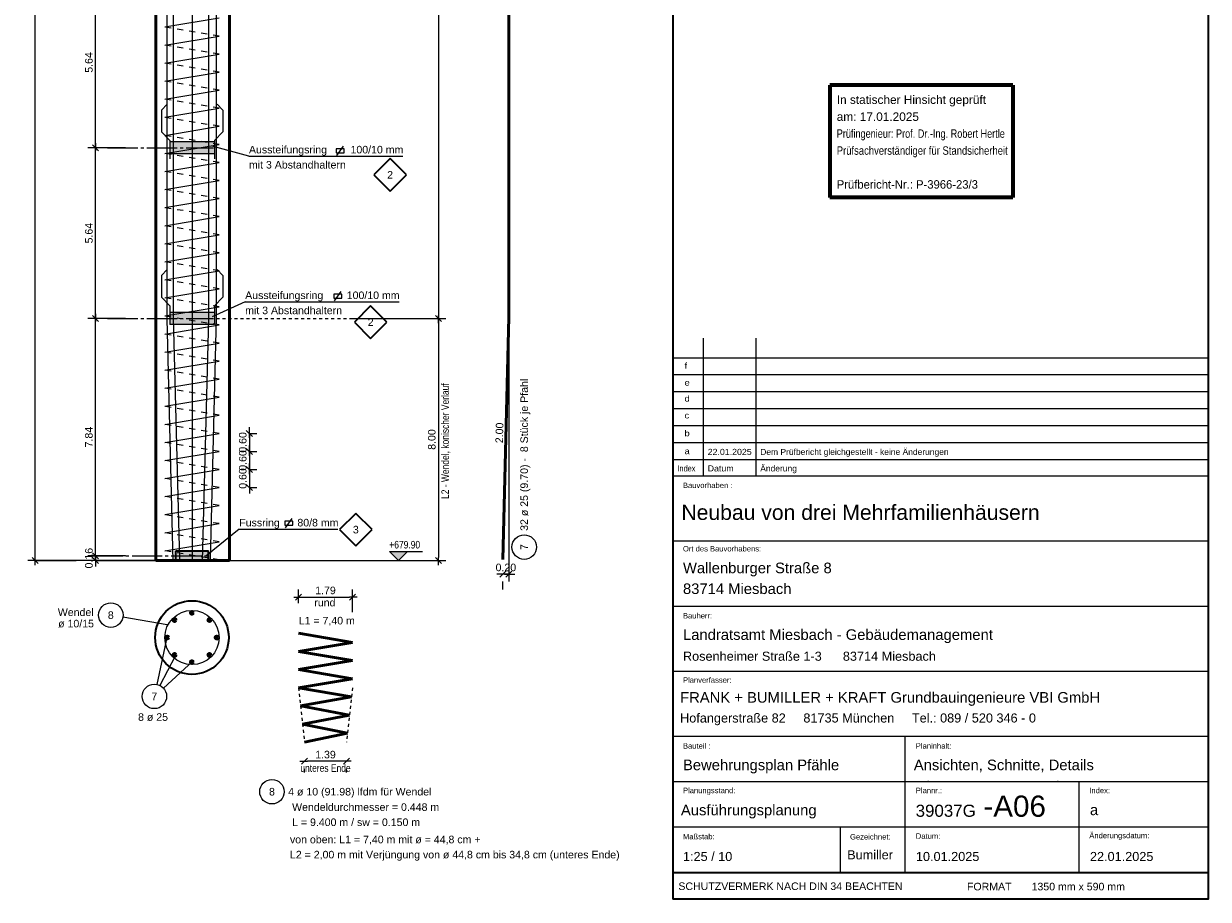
# Model space of a CAD drawing. Header units: metres. Extents: x 1 to 134, y 1 to 59.
# Tile 7 of 8: x 95 to 134, y 1 to 30. Entities that reach past the tile are written whole.
import ezdxf

# ---------------------------------------------------------------- set-up
doc = ezdxf.new("R2010")
doc.units = ezdxf.units.M
for name, pattern in [('ACHSE3', [1.25, 1, -0.1, 0.05, -0.1]), ('DURCHG', [0]), ('GESTR1', [0.4, 0.2, -0.2]), ('GESTR3', [0.2, 0.1, -0.1]), ('PUNKTE', [0.15, 0.05, -0.1])]:
    doc.linetypes.add(name, pattern=pattern)
for name, color, linetype in [('BEWAUS', 7, 'Continuous'), ('FORMST', 7, 'Continuous'), ('GEOMETRIE', 7, 'Continuous'), ('HILFPU', 7, 'Continuous'), ('MAKET', 7, 'Continuous'), ('SCHRAFF', 7, 'Continuous'), ('Schriftfeld', 7, 'Continuous'), ('STPOS', 7, 'Continuous'), ('TEXTE', 7, 'Continuous')]:
    doc.layers.add(name, color=color, linetype=linetype)
doc.styles.add('Arial', font='arial.ttf')
doc.dimstyles.new('ISBSTRICH4E', dxfattribs={"dimtxt": 0.25, "dimasz": 0.1, "dimexe": 0.25, "dimexo": 1, "dimgap": 0.09, "dimtad": 1, "dimzin": 0, "dimdsep": 46, "dimtxsty": 'Arial', "dimblk": 'ID4', "dimblk1": 'ID4', "dimblk2": 'ID4', "dimsah": 1, "dimcen": 0.09, "dimdle": 0.15, "dimclrd": 7, "dimclre": 7, "dimclrt": 7, "dimazin": 0, "dimtfac": 1, "dimtdec": 4, "dimtix": 1, "dimtmove": 2, "dimatfit": 3, "dimfxl": 1, "dimtvp": 0.004, "dimtolj": 1, "dimtzin": 0, "dimarcsym": 0})

# ---------------------------------------------------------------- blocks, each defined once
blk = doc.blocks.new('ID4')
at = {"color": 7, "linetype": 'DURCHG', "lineweight": 25}
for p, q in [((-1, -1), (1, 1)), ((1.5, 0), (-1, 0))]:
    blk.add_line(p, q, dxfattribs=at)
blk = doc.blocks.new('*D38')
at = {"layer": 'Defpoints', "color": 0}
for p in [(95.593, 50.608), (102.012, 50.608), (102.012, 11.808)]:
    blk.add_point(p, dxfattribs=at)
at = {"layer": 'MAKET', "color": 7, "lineweight": -2}
for p, q in [((101.012, 50.608), (95.343, 50.608)), ((95.593, 11.908), (95.593, 50.508)), ((101.012, 11.808), (95.343, 11.808))]:
    blk.add_line(p, q, dxfattribs=at)
at = {"layer": 'MAKET', "color": 7, "lineweight": -2, "xscale": 0.1, "yscale": 0.1, "zscale": 0.1}
for p, rotation in [((95.593, 50.608), 90), ((95.593, 11.808), 270)]:
    blk.add_blockref('ID4', p, dxfattribs=dict(at, rotation=rotation))
at = {"layer": 'MAKET', "color": 7, "insert": (95.375, 31.208), "char_height": 0.25, "attachment_point": 5, "rotation": 90, "style": 'Arial'}
blk.add_mtext('\\A1;38.80', dxfattribs=at)
blk = doc.blocks.new('*D42')
at = {"layer": 'Defpoints', "color": 0}
for p in [(111.252, 19.849), (111.052, 11.849), (111.052, 11.362)]:
    blk.add_point(p, dxfattribs=at)
at = {"layer": 'MAKET', "color": 7, "lineweight": -2}
for p, q in [((111.252, 18.849), (111.252, 11.112)), ((110.952, 11.362), (110.852, 11.362)), ((111.252, 11.362), (111.052, 11.362)), ((111.352, 11.362), (111.452, 11.362)), ((111.052, 10.849), (111.052, 11.112))]:
    blk.add_line(p, q, dxfattribs=at)
at = {"layer": 'MAKET', "color": 7, "lineweight": -2, "xscale": 0.1, "yscale": 0.1, "zscale": 0.1}
blk.add_blockref('ID4', (111.052, 11.362), dxfattribs=at)
at = {"layer": 'MAKET', "color": 7, "lineweight": -2, "xscale": 0.1, "yscale": 0.1, "zscale": 0.1, "rotation": 180}
blk.add_blockref('ID4', (111.252, 11.362), dxfattribs=at)
at = {"layer": 'MAKET', "color": 7, "insert": (111.152, 11.58), "char_height": 0.25, "attachment_point": 5, "style": 'Arial'}
blk.add_mtext('\\A1;0.20', dxfattribs=at)
blk = doc.blocks.new('*D49')
at = {"layer": 'Defpoints', "color": 0}
for p in [(104.493, 5.805), (105.885, 5.805), (104.493, 5.177)]:
    blk.add_point(p, dxfattribs=at)
at = {"layer": 'MAKET', "color": 7, "lineweight": -2}
for p, q in [((105.785, 5.177), (104.593, 5.177)), ((104.493, 4.805), (104.493, 4.927)), ((105.885, 4.805), (105.885, 4.927))]:
    blk.add_line(p, q, dxfattribs=at)
at = {"layer": 'MAKET', "color": 7, "lineweight": -2, "xscale": 0.1, "yscale": 0.1, "zscale": 0.1, "rotation": 180}
blk.add_blockref('ID4', (104.493, 5.177), dxfattribs=at)
at = {"layer": 'MAKET', "color": 7, "lineweight": -2, "xscale": 0.1, "yscale": 0.1, "zscale": 0.1}
blk.add_blockref('ID4', (105.885, 5.177), dxfattribs=at)
at = {"layer": 'MAKET', "color": 7, "insert": (105.189, 5.395), "char_height": 0.25, "attachment_point": 5, "style": 'Arial'}
blk.add_mtext('\\A1;1.39', dxfattribs=at)
blk = doc.blocks.new('*D50')
at = {"layer": 'Defpoints', "color": 0}
for p in [(106.085, 10.603), (104.293, 9.405), (106.085, 9.105)]:
    blk.add_point(p, dxfattribs=at)
at = {"layer": 'MAKET', "color": 7, "lineweight": -2}
for p, q in [((104.293, 10.405), (104.293, 10.853)), ((104.393, 10.603), (105.985, 10.603)), ((106.085, 10.105), (106.085, 10.853))]:
    blk.add_line(p, q, dxfattribs=at)
at = {"layer": 'MAKET', "color": 7, "lineweight": -2, "xscale": 0.1, "yscale": 0.1, "zscale": 0.1, "rotation": 180}
blk.add_blockref('ID4', (104.293, 10.603), dxfattribs=at)
at = {"layer": 'MAKET', "color": 7, "lineweight": -2, "xscale": 0.1, "yscale": 0.1, "zscale": 0.1}
blk.add_blockref('ID4', (106.085, 10.603), dxfattribs=at)
at = {"layer": 'MAKET', "color": 7, "insert": (105.189, 10.821), "char_height": 0.25, "attachment_point": 5, "style": 'Arial'}
blk.add_mtext('\\A1;1.79', dxfattribs=at)
blk = doc.blocks.new('*D57')
at = {"layer": 'Defpoints', "color": 0}
for p in [(101.842, 49.408), (105.023, 19.808), (108.92, 19.808)]:
    blk.add_point(p, dxfattribs=at)
at = {"layer": 'MAKET', "color": 7, "lineweight": -2}
for p, q in [((102.842, 49.408), (109.17, 49.408)), ((108.92, 49.308), (108.92, 19.908)), ((106.023, 19.808), (109.17, 19.808))]:
    blk.add_line(p, q, dxfattribs=at)
at = {"layer": 'MAKET', "color": 7, "lineweight": -2, "xscale": 0.1, "yscale": 0.1, "zscale": 0.1}
for p, rotation in [((108.92, 49.408), 90), ((108.92, 19.808), 270)]:
    blk.add_blockref('ID4', p, dxfattribs=dict(at, rotation=rotation))
at = {"layer": 'MAKET', "color": 7, "insert": (108.703, 34.608), "char_height": 0.25, "attachment_point": 5, "rotation": 90, "style": 'Arial'}
blk.add_mtext('\\A1;29.60', dxfattribs=at)
blk = doc.blocks.new('*D58')
at = {"layer": 'Defpoints', "color": 0}
for p in [(105.023, 19.808), (105.023, 11.808), (108.92, 11.808)]:
    blk.add_point(p, dxfattribs=at)
at = {"layer": 'MAKET', "color": 7, "lineweight": -2}
for p, q in [((106.023, 19.808), (109.17, 19.808)), ((108.92, 19.708), (108.92, 11.908)), ((106.023, 11.808), (109.17, 11.808))]:
    blk.add_line(p, q, dxfattribs=at)
at = {"layer": 'MAKET', "color": 7, "lineweight": -2, "xscale": 0.1, "yscale": 0.1, "zscale": 0.1}
for p, rotation in [((108.92, 19.808), 90), ((108.92, 11.808), 270)]:
    blk.add_blockref('ID4', p, dxfattribs=dict(at, rotation=rotation))
at = {"layer": 'MAKET', "color": 7, "insert": (108.703, 15.808), "char_height": 0.25, "attachment_point": 5, "rotation": 90, "style": 'Arial'}
blk.add_mtext('\\A1;8.00', dxfattribs=at)
blk = doc.blocks.new('*D75')
at = {"layer": 'Defpoints', "color": 0}
for p in [(97.584, 31.088), (99.58, 31.088), (99.58, 25.448)]:
    blk.add_point(p, dxfattribs=at)
at = {"layer": 'MAKET', "color": 7, "lineweight": -2}
for p, q in [((98.58, 31.088), (97.334, 31.088)), ((97.584, 25.548), (97.584, 30.988)), ((98.58, 25.448), (97.334, 25.448))]:
    blk.add_line(p, q, dxfattribs=at)
at = {"layer": 'MAKET', "color": 7, "lineweight": -2, "xscale": 0.1, "yscale": 0.1, "zscale": 0.1}
for p, rotation in [((97.584, 31.088), 90), ((97.584, 25.448), 270)]:
    blk.add_blockref('ID4', p, dxfattribs=dict(at, rotation=rotation))
at = {"layer": 'MAKET', "color": 7, "insert": (97.367, 28.268), "char_height": 0.25, "attachment_point": 5, "rotation": 90, "style": 'Arial'}
blk.add_mtext('\\A1;5.64', dxfattribs=at)
blk = doc.blocks.new('*D76')
at = {"layer": 'Defpoints', "color": 0}
for p in [(97.584, 25.448), (99.58, 25.448), (99.58, 19.808)]:
    blk.add_point(p, dxfattribs=at)
at = {"layer": 'MAKET', "color": 7, "lineweight": -2}
for p, q in [((98.58, 25.448), (97.334, 25.448)), ((97.584, 19.908), (97.584, 25.348)), ((98.58, 19.808), (97.334, 19.808))]:
    blk.add_line(p, q, dxfattribs=at)
at = {"layer": 'MAKET', "color": 7, "lineweight": -2, "xscale": 0.1, "yscale": 0.1, "zscale": 0.1}
for p, rotation in [((97.584, 25.448), 90), ((97.584, 19.808), 270)]:
    blk.add_blockref('ID4', p, dxfattribs=dict(at, rotation=rotation))
at = {"layer": 'MAKET', "color": 7, "insert": (97.367, 22.628), "char_height": 0.25, "attachment_point": 5, "rotation": 90, "style": 'Arial'}
blk.add_mtext('\\A1;5.64', dxfattribs=at)
blk = doc.blocks.new('*D77')
at = {"layer": 'Defpoints', "color": 0}
for p in [(97.584, 19.808), (99.58, 19.808), (99.58, 11.968)]:
    blk.add_point(p, dxfattribs=at)
at = {"layer": 'MAKET', "color": 7, "lineweight": -2}
for p, q in [((98.58, 19.808), (97.334, 19.808)), ((97.584, 12.068), (97.584, 19.708)), ((98.58, 11.968), (97.334, 11.968))]:
    blk.add_line(p, q, dxfattribs=at)
at = {"layer": 'MAKET', "color": 7, "lineweight": -2, "xscale": 0.1, "yscale": 0.1, "zscale": 0.1}
for p, rotation in [((97.584, 19.808), 90), ((97.584, 11.968), 270)]:
    blk.add_blockref('ID4', p, dxfattribs=dict(at, rotation=rotation))
at = {"layer": 'MAKET', "color": 7, "insert": (97.367, 15.888), "char_height": 0.25, "attachment_point": 5, "rotation": 90, "style": 'Arial'}
blk.add_mtext('\\A1;7.84', dxfattribs=at)
blk = doc.blocks.new('*D78')
at = {"layer": 'Defpoints', "color": 0}
for p in [(97.584, 11.968), (99.58, 11.968), (101.516, 11.808)]:
    blk.add_point(p, dxfattribs=at)
at = {"layer": 'MAKET', "color": 7, "lineweight": -2}
for p, q in [((97.584, 12.068), (97.584, 12.168)), ((98.58, 11.968), (97.334, 11.968)), ((100.516, 11.808), (97.334, 11.808)), ((97.584, 11.808), (97.584, 11.968)), ((97.584, 11.708), (97.584, 11.608))]:
    blk.add_line(p, q, dxfattribs=at)
at = {"layer": 'MAKET', "color": 7, "lineweight": -2, "xscale": 0.1, "yscale": 0.1, "zscale": 0.1}
for p, rotation in [((97.584, 11.968), 270), ((97.584, 11.808), 90)]:
    blk.add_blockref('ID4', p, dxfattribs=dict(at, rotation=rotation))
at = {"layer": 'MAKET', "color": 7, "insert": (97.367, 11.888), "char_height": 0.25, "attachment_point": 5, "rotation": 90, "style": 'Arial'}
blk.add_mtext('\\A1;0.16', dxfattribs=at)
blk = doc.blocks.new('*D94')
at = {"layer": 'Defpoints', "color": 0}
for p in [(101.67, 16.012), (101.67, 15.415), (102.671, 15.415)]:
    blk.add_point(p, dxfattribs=at)
at = {"layer": 'MAKET', "color": 7, "lineweight": -2}
for p, q in [((102.671, 16.112), (102.671, 16.212)), ((102.67, 16.012), (102.921, 16.012)), ((102.671, 16.012), (102.671, 15.415)), ((102.67, 15.415), (102.921, 15.415)), ((102.671, 15.315), (102.671, 15.215))]:
    blk.add_line(p, q, dxfattribs=at)
at = {"layer": 'MAKET', "color": 7, "lineweight": -2, "xscale": 0.1, "yscale": 0.1, "zscale": 0.1}
for p, rotation in [((102.671, 16.012), 270), ((102.671, 15.415), 90)]:
    blk.add_blockref('ID4', p, dxfattribs=dict(at, rotation=rotation))
at = {"layer": 'MAKET', "color": 7, "insert": (102.454, 15.713), "char_height": 0.25, "attachment_point": 5, "rotation": 90, "style": 'Arial'}
blk.add_mtext('\\A1;0.60', dxfattribs=at)
blk = doc.blocks.new('*D95')
at = {"layer": 'Defpoints', "color": 0}
for p in [(101.67, 15.415), (101.67, 14.818), (102.671, 14.818)]:
    blk.add_point(p, dxfattribs=at)
at = {"layer": 'MAKET', "color": 7, "lineweight": -2}
for p, q in [((102.67, 15.415), (102.921, 15.415)), ((102.671, 15.515), (102.671, 15.615)), ((102.671, 15.415), (102.671, 14.818)), ((102.67, 14.818), (102.921, 14.818)), ((102.671, 14.718), (102.671, 14.618))]:
    blk.add_line(p, q, dxfattribs=at)
at = {"layer": 'MAKET', "color": 7, "lineweight": -2, "xscale": 0.1, "yscale": 0.1, "zscale": 0.1}
for p, rotation in [((102.671, 15.415), 270), ((102.671, 14.818), 90)]:
    blk.add_blockref('ID4', p, dxfattribs=dict(at, rotation=rotation))
at = {"layer": 'MAKET', "color": 7, "insert": (102.454, 15.117), "char_height": 0.25, "attachment_point": 5, "rotation": 90, "style": 'Arial'}
blk.add_mtext('\\A1;0.60', dxfattribs=at)
blk = doc.blocks.new('*D96')
at = {"layer": 'Defpoints', "color": 0}
for p in [(101.67, 14.818), (101.67, 14.221), (102.671, 14.221)]:
    blk.add_point(p, dxfattribs=at)
at = {"layer": 'MAKET', "color": 7, "lineweight": -2}
for p, q in [((102.671, 14.918), (102.671, 15.018)), ((102.67, 14.818), (102.921, 14.818)), ((102.671, 14.818), (102.671, 14.221)), ((102.67, 14.221), (102.921, 14.221)), ((102.671, 14.121), (102.671, 14.021))]:
    blk.add_line(p, q, dxfattribs=at)
at = {"layer": 'MAKET', "color": 7, "lineweight": -2, "xscale": 0.1, "yscale": 0.1, "zscale": 0.1}
for p, rotation in [((102.671, 14.818), 270), ((102.671, 14.221), 90)]:
    blk.add_blockref('ID4', p, dxfattribs=dict(at, rotation=rotation))
at = {"layer": 'MAKET', "color": 7, "insert": (102.454, 14.52), "char_height": 0.25, "attachment_point": 5, "rotation": 90, "style": 'Arial'}
blk.add_mtext('\\A1;0.60', dxfattribs=at)
blk = doc.blocks.new('DIM97')
at = {"layer": 'MAKET', "color": 7, "linetype": 'DURCHG', "lineweight": 25}
for p, q in [((107.599, 11.808), (107.299, 12.108)), ((107.299, 12.108), (108.399, 12.108)), ((107.299, 11.808), (107.899, 11.808)), ((107.899, 12.108), (107.599, 11.808))]:
    blk.add_line(p, q, dxfattribs=at)
at = {"layer": 'MAKET', "color": 4}
for p in [(108.873, 50.608), (108.92, 11.808)]:
    blk.add_point(p, dxfattribs=at)
blk = doc.blocks.new('DIM98')
at = {"layer": 'MAKET', "color": 7, "linetype": 'DURCHG', "lineweight": 25}
for p, q in [((107.599, 50.608), (107.299, 50.908)), ((107.299, 50.908), (108.399, 50.908)), ((107.299, 50.608), (107.899, 50.608)), ((107.899, 50.908), (107.599, 50.608))]:
    blk.add_line(p, q, dxfattribs=at)
at = {"layer": 'MAKET', "color": 7, "style": 'Arial', "width": 0.8}
blk.add_text('+679.90', height=0.25, dxfattribs=at).set_placement((107.299, 12.208))

msp = doc.modelspace()

# ---------------------------------------------------------------- hatches: boundary and pattern name
at = {"layer": 'MAKET'}
msp.add_hatch(color=7, dxfattribs=at).paths.add_polyline_path([(107.599, 11.808), (107.899, 12.108), (107.299, 12.108)])
at = {"layer": 'SCHRAFF'}
for points in [[(100.041, 25.248), (101.521, 25.248), (101.521, 25.648), (100.041, 25.648)], [(100.041, 19.608), (101.521, 19.608), (101.521, 20.008), (100.041, 20.008)], [(100.241, 11.808), (101.321, 11.808), (101.321, 12.128), (100.241, 12.128)]]:
    msp.add_hatch(color=7, dxfattribs=at).paths.add_polyline_path(points)

# ---------------------------------------------------------------- linework, layer by layer
at = {"layer": 'BEWAUS', "color": 7, "linetype": 'DURCHG', "lineweight": 50}
for p, q in [((111.252, 19.849), (111.252, 50.649)), ((111.052, 11.849), (111.252, 19.849)), ((106.085, 9.105), (104.293, 9.405)), ((104.293, 8.805), (106.085, 9.105)), ((106.085, 8.505), (104.293, 8.805)), ((104.293, 8.205), (106.085, 8.505)), ((106.085, 7.905), (104.293, 8.205)), ((104.293, 7.605), (106.085, 7.905))]:
    msp.add_line(p, q, dxfattribs=at)
at = {"layer": 'BEWAUS', "color": 7, "linetype": 'Continuous', "lineweight": 25}
for centre in [(111.757, 12.254), (103.419, 4.171)]:
    msp.add_circle(centre, 0.405, dxfattribs=at)
at = {"layer": 'FORMST', "color": 7, "linetype": 'DURCHG', "lineweight": 18}
for p, q in [((99.953, 19.794), (99.953, 50.594)), ((100.168, 19.837), (100.168, 50.637)), ((100.79, 11.793), (100.79, 50.593)), ((101.327, 19.794), (101.327, 50.594)), ((101.585, 19.837), (101.585, 50.637)), ((99.878, 29.44), (101.67, 29.739)), ((99.878, 28.844), (101.67, 29.142)), ((99.878, 28.247), (101.67, 28.545)), ((99.878, 27.65), (101.67, 27.948)), ((99.878, 27.053), (101.67, 27.352)), ((99.878, 26.456), (101.67, 26.755)), ((99.878, 25.859), (101.67, 26.158)), ((99.878, 25.263), (101.67, 25.561)), ((99.878, 24.666), (101.67, 24.964)), ((99.878, 24.069), (101.67, 24.367)), ((99.878, 23.472), (101.67, 23.771)), ((99.878, 22.875), (101.67, 23.174)), ((99.878, 22.278), (101.67, 22.577)), ((99.878, 21.682), (101.67, 21.98)), ((99.878, 21.085), (101.67, 21.383)), ((99.878, 20.488), (101.67, 20.786)), ((99.878, 19.891), (101.67, 20.19)), ((99.878, 19.294), (101.67, 19.593)), ((100.153, 11.794), (99.953, 19.794)), ((100.368, 11.837), (100.168, 19.837)), ((101.127, 11.794), (101.327, 19.794)), ((101.385, 11.837), (101.585, 19.837)), ((99.878, 18.698), (101.67, 18.996)), ((99.878, 18.101), (101.67, 18.399)), ((99.878, 17.504), (101.67, 17.802)), ((99.878, 16.907), (101.67, 17.205)), ((99.878, 16.31), (101.67, 16.609)), ((99.878, 15.713), (101.67, 16.012)), ((99.878, 15.117), (101.67, 15.415)), ((99.878, 14.52), (101.67, 14.818)), ((99.878, 13.923), (101.67, 14.221)), ((99.878, 13.326), (101.67, 13.625)), ((99.878, 12.729), (101.67, 13.028)), ((99.878, 12.132), (101.67, 12.431)), ((99.878, 11.834), (101.67, 11.834))]:
    msp.add_line(p, q, dxfattribs=at)
at = {"layer": 'FORMST', "color": 7, "linetype": 'GESTR1', "lineweight": 18}
for p, q in [((101.67, 29.142), (99.878, 29.44)), ((101.67, 28.545), (99.878, 28.844)), ((101.67, 27.948), (99.878, 28.247)), ((101.67, 27.352), (99.878, 27.65)), ((101.67, 26.755), (99.878, 27.053)), ((101.67, 26.158), (99.878, 26.456)), ((101.67, 25.561), (99.878, 25.859)), ((101.67, 24.964), (99.878, 25.263)), ((101.67, 24.367), (99.878, 24.666)), ((101.67, 23.771), (99.878, 24.069)), ((101.67, 23.174), (99.878, 23.472)), ((101.67, 22.577), (99.878, 22.875)), ((101.67, 21.98), (99.878, 22.278)), ((101.67, 21.383), (99.878, 21.682)), ((101.67, 20.786), (99.878, 21.085)), ((101.67, 20.19), (99.878, 20.488)), ((101.67, 19.593), (99.878, 19.891)), ((101.67, 18.996), (99.878, 19.294)), ((101.67, 18.399), (99.878, 18.698)), ((101.67, 17.802), (99.878, 18.101)), ((101.67, 17.205), (99.878, 17.504)), ((101.67, 16.609), (99.878, 16.907)), ((101.67, 16.012), (99.878, 16.31)), ((101.67, 15.415), (99.878, 15.713)), ((101.67, 14.818), (99.878, 15.117)), ((101.67, 14.221), (99.878, 14.52)), ((101.67, 13.625), (99.878, 13.923)), ((101.67, 13.028), (99.878, 13.326)), ((101.67, 12.431), (99.878, 12.729)), ((101.67, 11.834), (99.878, 12.132))]:
    msp.add_line(p, q, dxfattribs=at)
at = {"layer": 'FORMST', "color": 7, "linetype": 'DURCHG', "lineweight": 25}
for p, q in [((99.95, 9.68), (98.491, 9.936)), ((99.949, 9.321), (99.614, 7.717)), ((100.218, 8.649), (99.717, 7.68)), ((100.8, 8.485), (99.829, 7.594))]:
    msp.add_line(p, q, dxfattribs=at)
at = {"layer": 'FORMST', "color": 7, "linetype": 'Continuous', "lineweight": 25}
for centre in [(98.092, 10.006), (99.531, 7.32)]:
    msp.add_circle(centre, 0.405, dxfattribs=at)
at = {"layer": 'FORMST', "color": 7, "linetype": 'DURCHG', "lineweight": 18}
msp.add_circle((100.774, 9.265), 0.896, dxfattribs=at)
at = {"layer": 'FORMST', "color": 54, "linetype": 'DURCHG', "lineweight": 50}
for centre in [(100.198, 9.843), (100.773, 10.081), (101.351, 9.846), (99.957, 9.265), (101.589, 9.265), (100.198, 8.69), (101.351, 8.688), (100.77, 8.452)]:
    msp.add_circle(centre, 0.05, dxfattribs=at)
at = {"layer": 'GEOMETRIE', "color": 7, "linetype": 'DURCHG', "lineweight": 50}
for p, q in [((99.58, 11.808), (99.58, 50.608)), ((102.012, 50.608), (102.012, 11.808)), ((102.012, 11.808), (99.58, 11.808)), ((106.051, 7.305), (104.293, 7.605)), ((106.051, 7.305), (104.359, 7.005)), ((104.359, 7.005), (105.985, 6.705)), ((105.985, 6.705), (104.426, 6.405)), ((104.426, 6.405), (105.918, 6.105)), ((105.918, 6.105), (104.493, 5.805))]:
    msp.add_line(p, q, dxfattribs=at)
at = {"layer": 'GEOMETRIE', "color": 7, "linetype": 'DURCHG', "lineweight": 18}
for p, q in [((99.956, 26.893), (99.762, 26.691)), ((99.762, 26.691), (99.762, 25.971)), ((101.606, 26.893), (101.8, 26.691)), ((101.8, 26.691), (101.8, 25.971)), ((99.762, 25.971), (100.042, 25.687)), ((101.8, 25.971), (101.52, 25.687)), ((101.521, 25.648), (100.041, 25.648)), ((100.041, 25.648), (100.041, 25.248)), ((100.042, 25.687), (100.042, 25.087)), ((101.52, 25.687), (101.52, 25.087)), ((101.521, 25.648), (101.521, 25.248)), ((101.521, 25.248), (100.041, 25.248)), ((99.956, 21.428), (99.762, 21.227)), ((99.762, 21.227), (99.762, 20.507)), ((101.606, 21.428), (101.8, 21.227)), ((101.8, 21.227), (101.8, 20.507)), ((99.762, 20.507), (100.042, 20.223)), ((101.8, 20.507), (101.52, 20.223)), ((101.521, 20.008), (100.041, 20.008)), ((100.041, 20.008), (100.041, 19.608)), ((100.042, 20.223), (100.042, 19.623)), ((101.52, 20.223), (101.52, 19.623)), ((101.521, 20.008), (101.521, 19.608)), ((101.521, 19.608), (100.041, 19.608)), ((95.593, 11.808), (96.947, 11.808)), ((97.584, 11.808), (108.92, 11.808))]:
    msp.add_line(p, q, dxfattribs=at)
at = {"layer": 'GEOMETRIE', "color": 7, "linetype": 'DURCHG', "lineweight": 25}
for p, q in [((105.562, 25.195), (105.783, 25.506)), ((105.805, 25.415), (105.539, 25.415)), ((105.539, 25.415), (105.539, 25.286)), ((105.539, 25.286), (105.805, 25.286)), ((105.805, 25.286), (105.805, 25.415)), ((105.726, 20.611), (105.459, 20.611)), ((105.459, 20.611), (105.459, 20.482)), ((105.459, 20.482), (105.726, 20.482)), ((105.482, 20.391), (105.703, 20.702)), ((105.726, 20.482), (105.726, 20.611)), ((104.107, 13.109), (103.84, 13.109)), ((103.84, 13.109), (103.84, 12.981)), ((103.84, 12.981), (104.107, 12.981)), ((103.863, 12.89), (104.084, 13.2)), ((104.107, 12.981), (104.107, 13.109))]:
    msp.add_line(p, q, dxfattribs=at)
at = {"layer": 'GEOMETRIE', "color": 7, "linetype": 'ACHSE3', "lineweight": 18}
for p, q in [((97.985, 25.448), (101.481, 25.448)), ((97.985, 19.808), (101.481, 19.808)), ((97.492, 11.968), (101.321, 11.968))]:
    msp.add_line(p, q, dxfattribs=at)
at = {"layer": 'GEOMETRIE', "color": 8, "linetype": 'PUNKTE', "lineweight": 9}
msp.add_line((99.58, 19.808), (108.42, 19.808), dxfattribs=at)
at = {"layer": 'GEOMETRIE', "color": 7, "linetype": 'DURCHG', "lineweight": 35}
for p, q in [((100.241, 12.128), (101.321, 12.128)), ((100.241, 11.808), (100.241, 12.128)), ((100.241, 11.808), (101.321, 11.808)), ((101.321, 11.808), (101.321, 12.128))]:
    msp.add_line(p, q, dxfattribs=at)
at = {"layer": 'GEOMETRIE', "color": 7, "linetype": 'GESTR3', "lineweight": 18}
for p, q in [((104.293, 7.605), (104.493, 5.805)), ((106.085, 7.605), (105.885, 5.805))]:
    msp.add_line(p, q, dxfattribs=at)
at = {"layer": 'GEOMETRIE', "color": 7, "linetype": 'DURCHG', "lineweight": 35}
msp.add_circle((100.774, 9.265), 1.216, dxfattribs=at)
at = {"layer": 'HILFPU', "color": 4}
for p in [(99.58, 25.448), (99.58, 25.448), (99.58, 19.808), (100.197, 9.842), (100.221, 9.865), (100.774, 10.081), (101.351, 9.842), (99.958, 9.265), (101.589, 9.265), (100.197, 8.688), (101.351, 8.688), (100.774, 8.449)]:
    msp.add_point(p, dxfattribs=at)
at = {"layer": 'Schriftfeld', "color": 7, "linetype": 'DURCHG', "lineweight": 35}
for p, q in [((116.674, 49.82), (116.674, 0.615)), ((134.373, 49.82), (134.373, 0.615)), ((116.67, 1.506), (134.37, 1.506)), ((134.373, 0.615), (116.674, 0.615))]:
    msp.add_line(p, q, dxfattribs=at)
at = {"layer": 'Schriftfeld', "color": 7, "linetype": 'DURCHG', "lineweight": 70}
for p, q in [((127.91, 27.518), (121.864, 27.518)), ((121.864, 27.518), (121.864, 23.811)), ((127.91, 27.518), (127.91, 23.811)), ((127.91, 23.811), (121.864, 23.811))]:
    msp.add_line(p, q, dxfattribs=at)
at = {"layer": 'Schriftfeld', "color": 7, "linetype": 'DURCHG', "lineweight": 25}
for p, q in [((117.674, 19.163), (117.674, 14.606)), ((119.411, 19.163), (119.411, 14.606)), ((116.674, 18.512), (134.37, 18.512)), ((116.674, 17.952), (134.37, 17.952)), ((116.674, 17.392), (134.37, 17.392)), ((116.674, 16.832), (134.37, 16.832)), ((116.674, 16.272), (134.37, 16.272)), ((116.674, 15.712), (134.37, 15.712)), ((116.674, 15.152), (134.37, 15.152)), ((116.674, 14.606), (134.37, 14.606)), ((116.674, 14.606), (134.37, 14.606)), ((116.674, 12.456), (134.37, 12.456)), ((116.674, 10.306), (134.37, 10.306)), ((116.674, 8.156), (134.37, 8.156)), ((116.674, 6.006), (134.37, 6.006)), ((124.346, 6.006), (124.346, 1.506)), ((116.674, 4.506), (134.37, 4.506)), ((130.095, 4.506), (130.095, 1.506)), ((116.674, 3.006), (134.37, 3.006)), ((122.205, 3.006), (122.205, 1.506))]:
    msp.add_line(p, q, dxfattribs=at)
at = {"layer": 'Schriftfeld', "color": 4}
for p in [(124.346, 4.506), (125.111, 4.506), (129.4, 4.506), (134.37, 4.506), (134.373, 0.615)]:
    msp.add_point(p, dxfattribs=at)
at = {"layer": 'STPOS', "color": 7, "linetype": 'Continuous', "lineweight": 35}
for p, q in [((107.324, 25.093), (106.786, 24.555)), ((107.862, 24.555), (107.324, 25.093)), ((106.786, 24.555), (107.324, 24.017)), ((107.324, 24.017), (107.862, 24.555)), ((106.681, 20.224), (106.144, 19.686)), ((107.219, 19.686), (106.681, 20.224)), ((106.144, 19.686), (106.681, 19.148)), ((106.681, 19.148), (107.219, 19.686)), ((106.191, 13.369), (105.653, 12.831)), ((106.729, 12.831), (106.191, 13.369)), ((105.653, 12.831), (106.191, 12.293)), ((106.191, 12.293), (106.729, 12.831))]:
    msp.add_line(p, q, dxfattribs=at)
at = {"layer": 'TEXTE', "color": 7, "linetype": 'DURCHG', "lineweight": 18}
for p, q in [((102.658, 25.169), (101.441, 25.503)), ((102.658, 25.169), (107.748, 25.169)), ((102.533, 20.356), (101.441, 19.863)), ((102.533, 20.356), (107.623, 20.356))]:
    msp.add_line(p, q, dxfattribs=at)
at = {"layer": 'TEXTE', "color": 7, "linetype": 'DURCHG', "lineweight": 25}
for q in [(101.235, 11.949), (105.601, 12.844)]:
    msp.add_line((102.338, 12.844), q, dxfattribs=at)

# ---------------------------------------------------------------- block references
for name in ['DIM98', 'DIM97']:
    msp.add_blockref(name, (0, 0))

# ---------------------------------------------------------------- texts
at = {"layer": 'BEWAUS', "color": 7, "style": 'Arial'}
for s, rotation, p in [('32 ø 25 (9.70) -  8 Stück je Pfahl', 90, (111.882, 12.79)), ('2.00', 88.6, (111.054, 15.685)), ('7', 90, (111.882, 12.157))]:
    msp.add_text(s, height=0.25, rotation=rotation, dxfattribs=at).set_placement(p)
for s, p in [('rund', (104.82, 10.297)), ('4 ø 10 (91.98) lfdm für Wendel', (103.955, 4.046)), ('8', (103.322, 4.046)), ('Wendeldurchmesser = 0.448 m', (104.085, 3.537)), ('L = 9.400 m / sw = 0.150 m', (104.085, 3.037))]:
    msp.add_text(s, height=0.25, dxfattribs=at).set_placement(p)
at = {"layer": 'FORMST', "color": 7, "style": 'Arial'}
for s, p in [('Wendel', (96.34, 9.976)), ('ø 10/15', (96.35, 9.601)), ('8', (97.994, 9.881)), ('7', (99.433, 7.195)), ('8 ø 25', (98.993, 6.513))]:
    msp.add_text(s, height=0.25, dxfattribs=at).set_placement(p)
at = {"layer": 'MAKET', "color": 7, "style": 'Arial', "width": 0.8}
msp.add_text('L2 - Wendel, konischer Verlauf', height=0.25, rotation=90, dxfattribs=at).set_placement((109.27, 13.844))
msp.add_text('unteres Ende', height=0.25, dxfattribs=at).set_placement((104.358, 4.827))
at = {"layer": 'Schriftfeld', "color": 7, "style": 'Arial'}
for s, height, p in [('In statischer Hinsicht geprüft', 0.28, (122.09, 26.898)), ('am: 17.01.2025', 0.28, (122.09, 26.338)), ('Dem Prüfbericht gleichgestellt - keine Änderungen', 0.2, (119.561, 15.3)), ('Änderung', 0.2, (119.561, 14.754)), ('Bauvorhaben :', 0.18, (117.006, 14.205)), ('Neubau von drei Mehrfamilienhäusern', 0.5, (116.955, 13.152)), ('Ort des Bauvorhabens:', 0.18, (117.006, 12.11)), ('Wallenburger Straße 8', 0.35, (117.006, 11.391)), ('83714 Miesbach', 0.35, (117.006, 10.703)), ('Bauherr:', 0.18, (117.006, 9.896)), ('Landratsamt Miesbach - Gebäudemanagement', 0.35, (117.006, 9.187)), ('Rosenheimer Straße 1-3      83714 Miesbach', 0.3, (117.006, 8.498)), ('Planverfasser:', 0.18, (117.006, 7.771)), ('FRANK + BUMILLER + KRAFT Grundbauingenieure VBI GmbH', 0.35, (116.911, 7.113)), ('Hofangerstraße 82     81735 München     Tel.: 089 / 520 346 - 0', 0.3, (116.911, 6.457)), ('Bauteil :', 0.18, (117.006, 5.594)), ('Planinhalt:', 0.18, (124.704, 5.594)), ('Bewehrungsplan Pfähle', 0.35, (117.006, 4.881)), ('Ansichten, Schnitte, Details', 0.35, (124.638, 4.881)), ('Planungsstand:', 0.18, (117.006, 4.122)), ('Plannr.:', 0.18, (124.704, 4.122)), ('Index:', 0.18, (130.439, 4.122)), ('-A06', 0.7, (126.939, 3.343)), ('Ausführungsplanung', 0.35, (116.939, 3.391)), ('39037G', 0.4, (124.698, 3.342)), ('a', 0.35, (130.461, 3.397)), ('Maßstab:', 0.18, (117.006, 2.598)), ('Gezeichnet:', 0.18, (122.529, 2.591)), ('Datum:', 0.18, (124.704, 2.614)), ('Änderungsdatum:', 0.18, (130.439, 2.632)), ('1:25 / 10', 0.3, (117.006, 1.88)), ('Bumiller', 0.3, (122.434, 1.935)), ('10.01.2025', 0.3, (124.707, 1.88)), ('22.01.2025', 0.3, (130.461, 1.88)), ('SCHUTZVERMERK NACH DIN 34 BEACHTEN', 0.25, (116.854, 0.923)), ('FORMAT', 0.25, (126.395, 0.911)), ('1350 mm x 590 mm', 0.25, (128.531, 0.911))]:
    msp.add_text(s, height=height, dxfattribs=at).set_placement(p)
for s, height, width, p in [('Prüfingenieur: Prof. Dr.-Ing. Robert Hertle', 0.28, 0.77, (122.09, 25.778)), ('Prüfsachverständiger für Standsicherheit', 0.28, 0.8, (122.09, 25.218)), ('Prüfbericht-Nr.: P-3966-23/3', 0.28, 0.95, (122.09, 24.098)), ('f', 0.2, 1.1, (117.058, 18.149)), ('e', 0.2, 1.1, (117.058, 17.589)), ('d', 0.2, 1.1, (117.058, 17.063)), ('c', 0.2, 1.1, (117.058, 16.505)), ('b', 0.2, 1.1, (117.058, 15.915)), ('a', 0.2, 1.1, (117.058, 15.324)), ('22.01.2025', 0.2, 1.04, (117.824, 15.3)), ('Index', 0.2, 0.87, (116.824, 14.754)), ('Datum', 0.2, 1.04, (117.824, 14.754))]:
    msp.add_text(s, height=height, dxfattribs=dict(at, width=width)).set_placement(p)
at = {"layer": 'STPOS', "color": 7, "style": 'Arial'}
for s, p in [('2', (107.227, 24.43)), ('2', (106.584, 19.561)), ('3', (106.094, 12.706))]:
    msp.add_text(s, height=0.25, dxfattribs=at).set_placement(p)
at = {"layer": 'TEXTE', "color": 7, "style": 'Arial'}
for s, p in [('Aussteifungsring        100/10 mm', (102.658, 25.263)), ('mit 3 Abstandhaltern', (102.658, 24.763)), ('Aussteifungsring        100/10 mm', (102.533, 20.45)), ('mit 3 Abstandhaltern', (102.533, 19.95)), ('Fussring      80/8 mm', (102.338, 12.937)), ('L1 = 7,40 m', (104.304, 9.699)), ('von oben: L1 = 7,40 m mit ø = 44,8 cm +', (104.014, 2.467)), ('L2 = 2,00 m mit Verjüngung von ø 44,8 cm bis 34,8 cm (unteres Ende)', (104.014, 1.967))]:
    msp.add_text(s, height=0.25, dxfattribs=at).set_placement(p)

# ---------------------------------------------------------------- dimensions: what is measured, and where the dimension line sits
at = {"layer": 'MAKET'}
for base, p1, p2, picture, middle in [((95.593, 50.608), (102.012, 11.808), (102.012, 50.608), '*D38', (95.375, 31.208)), ((108.92, 19.808), (101.842, 49.408), (105.023, 19.808), '*D57', (108.703, 34.608)), ((97.584, 31.088), (99.58, 25.448), (99.58, 31.088), '*D75', (97.367, 28.268)), ((97.584, 25.448), (99.58, 19.808), (99.58, 25.448), '*D76', (97.367, 22.628)), ((97.584, 19.808), (99.58, 11.968), (99.58, 19.808), '*D77', (97.367, 15.888)), ((108.92, 11.808), (105.023, 19.808), (105.023, 11.808), '*D58', (108.703, 15.808)), ((102.671, 15.415), (101.67, 16.012), (101.67, 15.415), '*D94', (102.454, 15.713)), ((102.671, 14.818), (101.67, 15.415), (101.67, 14.818), '*D95', (102.454, 15.117)), ((102.671, 14.221), (101.67, 14.818), (101.67, 14.221), '*D96', (102.454, 14.52)), ((97.584, 11.968), (101.516, 11.808), (99.58, 11.968), '*D78', (97.367, 11.888))]:
    dim = msp.add_linear_dim(base=base, p1=p1, p2=p2, angle=90, dimstyle='ISBSTRICH4E', override={"dimasz": 0.1}, dxfattribs=at)
    dim.commit()
    dim.dimension.update_dxf_attribs({"geometry": picture, "text_midpoint": middle})
for base, p1, p2, picture, middle in [((111.052, 11.362), (111.252, 19.849), (111.052, 11.849), '*D42', (111.152, 11.58)), ((106.085, 10.603), (104.293, 9.405), (106.085, 9.105), '*D50', (105.189, 10.821)), ((104.493, 5.177), (105.885, 5.805), (104.493, 5.805), '*D49', (105.189, 5.395))]:
    dim = msp.add_linear_dim(base=base, p1=p1, p2=p2, dimstyle='ISBSTRICH4E', override={"dimasz": 0.1}, dxfattribs=at)
    dim.commit()
    dim.dimension.update_dxf_attribs({"geometry": picture, "text_midpoint": middle})

doc.saveas('drawing.dxf')
